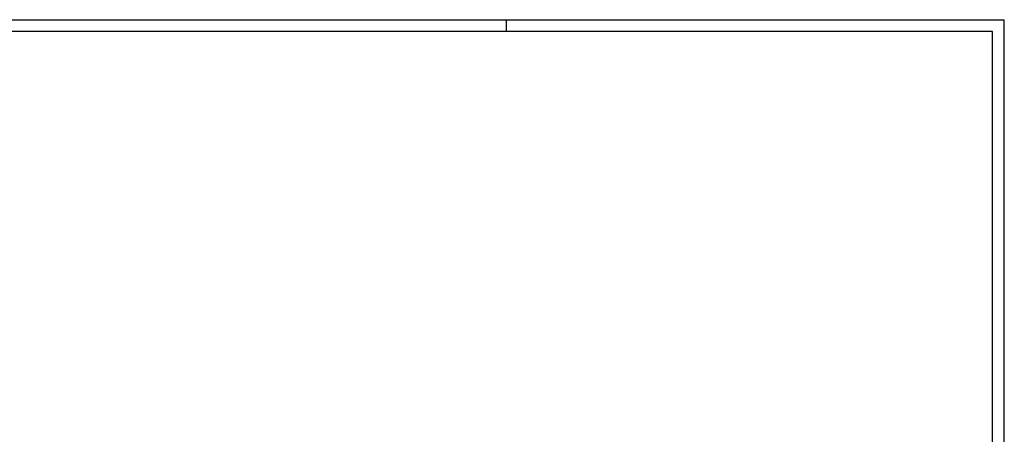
# Model space of a CAD drawing. Extents: x 0 to 1189, y 0 to 841.
# Tile 80 of 80: x 774 to 1189, y 666 to 841. Entities that reach past the tile are written whole.
import ezdxf

# ---------------------------------------------------------------- set-up
doc = ezdxf.new("R2010")
doc.units = 0
doc.header["$LTSCALE"] = 65.395
doc.layers.get('0').update_dxf_attribs({"linetype": 'CONTINUOUS'})

# ---------------------------------------------------------------- blocks, each defined once
blk = doc.blocks.new('A0_BL15', base_point=(594.5, 420.5))
at = {"color": 7, "linetype": 'CONTINUOUS'}
for p, q in [((0, 841), (1189, 841)), ((979, 836), (979, 841)), ((1189, 0), (1189, 841)), ((1184, 836), (5, 836)), ((1184, 5), (1184, 836))]:
    blk.add_line(p, q, dxfattribs=at)

msp = doc.modelspace()

# ---------------------------------------------------------------- linework, layer by layer
at = {"color": 7, "linetype": 'CONTINUOUS'}
for p in [(0, 841), (1189, 0)]:
    msp.add_line(p, (1189, 841), dxfattribs=at)

# ---------------------------------------------------------------- block references
at = {"color": 2, "linetype": 'CONTINUOUS'}
msp.add_blockref('A0_BL15', (594.5, 420.5), dxfattribs=at)

doc.saveas('drawing.dxf')
